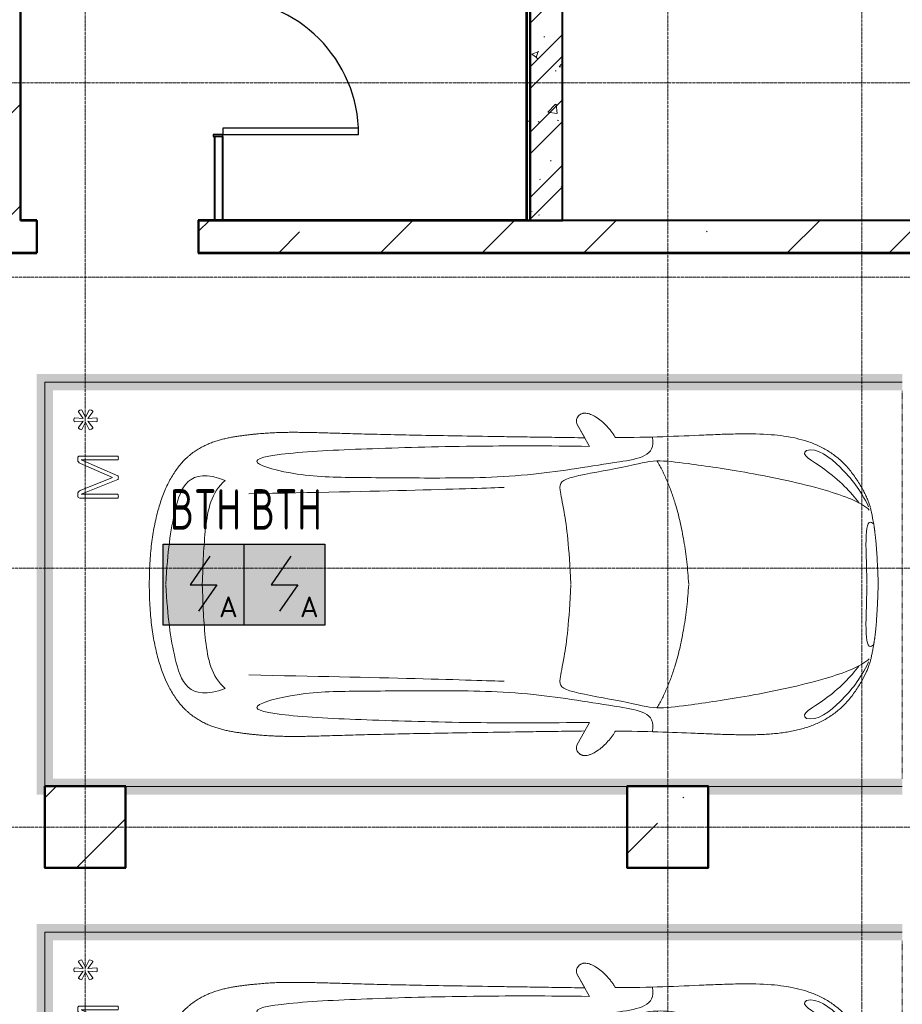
# Model space of a CAD drawing. Header units: millimetres. Extents: x -135639 to 224623, y -383017 to -59102.
# Tile 140 of 256: x 55790 to 61244, y -326312 to -320225. Entities that reach past the tile are written whole.
import ezdxf
from ezdxf.enums import TextEntityAlignment as Align

# ---------------------------------------------------------------- set-up
doc = ezdxf.new("R2010")
doc.units = ezdxf.units.MM
for name, pattern in [('CONTINOUS', [0]), ('Линия сетки', [25, 20, -2.5, 0, -2.5]), ('Невидимые', [5, 3, -2]), ('Штрих_3_3_', [6, 3, -3])]:
    doc.linetypes.add(name, pattern=pattern)
for name, color, linetype, lineweight in [('A-000-M_MASS', 7, 'Continuous', 18), ('A-200-M_WALL', 7, 'Continuous', 18), ('A-200-M_WALL_EXT', 7, 'Continuous', 18), ('A-200-M_WALL_INT', 7, 'Continuous', 18), ('A-200-M_WALL_PAT', 7, 'Continuous', 40), ('A-325-M_DOOR', 7, 'Continuous', 18), ('A-325-M_DOOR__FRAME', 7, 'Continuous', 30), ('A-325-M_DOOR_PANEL', 7, 'Continuous', 30), ('C-953-M_PARKING', 7, 'Continuous', 18), ('C-953-MH_PARKING', 7, 'Невидимые', 18), ('S-280-M_COLUMN', 7, 'Continuous', 18), ('Z-030-M_GRID', 7, 'Continuous', 9), ('ПС', 7, 'Continuous', 40)]:
    doc.layers.add(name, color=color, linetype=linetype, lineweight=lineweight)
doc.styles.add('1111', font='isocpeur.ttf')
pattern_1 = [(45, (0, 0), (-628.618, 628.618), []), (45, (628.6, 0), (-628.618, 628.618), [1111.25, -222.25, 6.706, -215.544])]

# ---------------------------------------------------------------- blocks, each defined once
blk = doc.blocks.new('A_PAR_Parking - M_Зависимые-2561933-B2_-11_400_')
at = {"layer": 'C-953-M_PARKING', "true_color": 0xf7f9fb}
blk.add_hatch(color=7, dxfattribs=at).paths.add_polyline_path([(-1300, -2650), (-1200, -2650), (-1200, 2600), (1200, 2600), (1200, -2650), (1300, -2650), (1300, 2700), (-1300, 2700), (-1300, 2650), (-1250, 2648.1), (-1250, 2150), (-1300, 2150), (-1300, -950), (-1250, -950), (-1250, -1450), (-1300, -1450), (-1300, -2204.7)])
at = {"layer": 'A-000-M_MASS', "color": 253, "true_color": 0xaaaaaa}
for p, q in [((-853.2, -716.7), (-993.1, -639.1)), ((-906.1, -687.4), (-993.1, -639.1)), ((853.2, -716.7), (993.1, -639.1)), ((993.1, -639.1), (906.1, -687.4))]:
    blk.add_line(p, q, dxfattribs=at)
for centre, start, end in [((-1010.2, -677.7), 66.06953, 136.58163), ((1010.2, -677.7), 43.41837, 113.93047)]:
    blk.add_arc(centre, 42.2, start, end, dxfattribs=at)
for points, knots in [([(0, 2003.8), (-45, 2003.7), (-131.8, 2001.4), (-251.9, 1990.7), (-361.8, 1973.6), (-494.8, 1942.4), (-606.8, 1899.6), (-686.2, 1853.3), (-726.1, 1824.5), (-753.4, 1801.8), (-773.8, 1781.9), (-788.8, 1765.5), (-799.4, 1753.1), (-809.5, 1740.4), (-818.9, 1727.5), (-827.7, 1714.4), (-836.1, 1701.2), (-843.9, 1687.9), (-851.2, 1674.4), (-857.9, 1660.8), (-864.3, 1647.2), (-870.2, 1633.6), (-875.7, 1619.8), (-880.7, 1606), (-885.4, 1592.2), (-889.8, 1578.4), (-893.7, 1564.6), (-897.4, 1550.8), (-900.7, 1537.2), (-903.9, 1523.6), (-906.6, 1510.1), (-909.2, 1496.6), (-911.6, 1483.4), (-913.8, 1470.2), (-915.7, 1457.2), (-917.5, 1444.4), (-919.2, 1431.8), (-920.9, 1419.4), (-922.8, 1403.2), (-925.1, 1383.5), (-927.6, 1360.8), (-929.8, 1338.8), (-931.7, 1317.6), (-934, 1290), (-936.3, 1256.7), (-938.2, 1217.6), (-939.4, 1178.6), (-940, 1138.8), (-940, 1097.3), (-939.6, 1053.4), (-938.7, 1006.6), (-937.5, 956.3), (-936, 902.1), (-934.3, 843.5), (-932.5, 780), (-929.8, 688.2), (-926.5, 558.6), (-922.7, 375.9), (-918.9, 163.4), (-914.9, -81.7), (-911.4, -315.4), (-908.5, -521.3), (-906.9, -630.9), (-906.1, -687.4)], [0, 0, 0, 0, 0.02381, 0.047619, 0.071429, 0.095238, 0.142857, 0.166667, 0.178571, 0.190476, 0.202381, 0.208333, 0.214286, 0.220238, 0.22619, 0.232143, 0.238095, 0.244048, 0.25, 0.255952, 0.261905, 0.267857, 0.27381, 0.279762, 0.285714, 0.291667, 0.297619, 0.303571, 0.309524, 0.315476, 0.321429, 0.327381, 0.333333, 0.339286, 0.345238, 0.35119, 0.357143, 0.363095, 0.369048, 0.380952, 0.392857, 0.404762, 0.416667, 0.428571, 0.452381, 0.47619, 0.5, 0.52381, 0.547619, 0.571429, 0.595238, 0.619048, 0.642857, 0.666667, 0.690476, 0.714286, 0.761905, 0.809524, 0.857143, 0.904762, 0.952381, 0.97619, 1, 1, 1, 1]), ([(906.1, -687.4), (906.9, -630.9), (908.5, -521.3), (910.7, -366.9), (912.8, -221.9), (915.6, -40.8), (918.9, 163.4), (922.7, 375.9), (926.5, 558.6), (929.8, 688.2), (932.5, 780), (935, 864.7), (937.7, 958.2), (939.4, 1038.8), (940, 1097.3), (940, 1138.8), (939.4, 1178.6), (938.2, 1217.6), (936.6, 1250.1), (934.9, 1276.7), (932.9, 1303.6), (930.5, 1331.5), (927.6, 1360.8), (925.1, 1383.5), (922.8, 1403.2), (920.9, 1419.4), (919.2, 1431.8), (917.5, 1444.4), (915.7, 1457.2), (913.8, 1470.2), (911.6, 1483.4), (909.2, 1496.6), (906.6, 1510.1), (903.9, 1523.6), (900.7, 1537.2), (897.4, 1550.8), (893.7, 1564.6), (889.8, 1578.4), (885.4, 1592.2), (880.7, 1606), (875.7, 1619.8), (870.2, 1633.6), (864.3, 1647.2), (857.9, 1660.8), (851.2, 1674.4), (843.9, 1687.9), (836.1, 1701.2), (827.7, 1714.4), (818.9, 1727.5), (809.5, 1740.4), (799.4, 1753.1), (788.8, 1765.5), (773.8, 1781.9), (753.4, 1801.8), (726.1, 1824.5), (686.2, 1853.3), (629.5, 1886.4), (550.8, 1921), (461.5, 1950.2), (361.8, 1973.6), (251.9, 1990.7), (131.8, 2001.4), (45, 2003.7), (0, 2003.8)], [0, 0, 0, 0, 0.02381, 0.047619, 0.071429, 0.095238, 0.142857, 0.190476, 0.238095, 0.285714, 0.309524, 0.333333, 0.380952, 0.428571, 0.452381, 0.47619, 0.5, 0.52381, 0.547619, 0.559524, 0.571429, 0.595238, 0.607143, 0.619048, 0.630952, 0.636905, 0.642857, 0.64881, 0.654762, 0.660714, 0.666667, 0.672619, 0.678571, 0.684524, 0.690476, 0.696429, 0.702381, 0.708333, 0.714286, 0.720238, 0.72619, 0.732143, 0.738095, 0.744048, 0.75, 0.755952, 0.761905, 0.767857, 0.77381, 0.779762, 0.785714, 0.791667, 0.797619, 0.809524, 0.821429, 0.833333, 0.857143, 0.880952, 0.904762, 0.928571, 0.952381, 0.97619, 1, 1, 1, 1]), ([(-643, 1534.6), (-731.6, 1765.4), (-468.2, 1854.8), (-203.3, 1891), (-1.9, 1901.6)], [0, 0, 0, 0, 0.867049, 1.684227, 1.684227, 1.684227, 1.684227]), ([(643, 1534.6), (731.6, 1765.4), (468.2, 1854.8), (203.3, 1891), (1.9, 1901.6)], [0, 0, 0, 0, 0.867049, 1.684227, 1.684227, 1.684227, 1.684227]), ([(-643, 1534.6), (-569.6, 1622.1), (-348.5, 1664.3), (-124, 1672.4), (-1.9, 1676.2)], [0, 0, 0, 0, 0.616728, 1.242165, 1.242165, 1.242165, 1.242165]), ([(643, 1534.6), (569.6, 1622.1), (348.5, 1664.3), (124, 1672.4), (1.9, 1676.2)], [0, 0, 0, 0, 0.616728, 1.242165, 1.242165, 1.242165, 1.242165]), ([(-908.3, -1105.9), (-792, -1130), (-753.2, -859.4), (-662.6, -332.1), (-655.4, 196.5), (-660.5, 684.2), (-662.6, 1068.4), (-763.9, 1442.7), (-816.5, 1156.9), (-841.5, 605.2), (-856.7, 17.5), (-856.5, -453.9), (-853.2, -716.7)], [0, 0, 0, 0, 1.013953, 2.476159, 4.172855, 5.704608, 7.082231, 8.244161, 9.589947, 11.154659, 12.917121, 14.362976, 14.362976, 14.362976, 14.362976]), ([(908.3, -1105.9), (792, -1130), (753.2, -859.4), (662.6, -332.1), (655.4, 196.5), (660.5, 684.2), (662.6, 1068.4), (763.9, 1442.7), (816.5, 1156.9), (841.5, 605.2), (856.7, 17.5), (856.5, -453.9), (853.2, -716.7)], [0, 0, 0, 0, 1.013953, 2.476159, 4.172855, 5.704608, 7.082231, 8.244161, 9.589947, 11.154659, 12.917121, 14.362976, 14.362976, 14.362976, 14.362976]), ([(-459.4, -2446), (-507.5, -2397.9), (-600.9, -2146.6), (-695.8, -1683.9), (-743.6, -1354.1), (-774.1, -1106.3), (-734.1, -996.4), (-659.8, -552.2), (-618, -522.3), (-447.3, -564.9), (-233.6, -590.3), (-1.9, -601.6)], [0, 0, 0, 0, 0.884172, 2.058368, 3.212407, 3.977765, 4.871213, 5.547774, 6.288901, 6.772879, 7.454401, 7.454401, 7.454401, 7.454401]), ([(459.4, -2446), (507.5, -2397.9), (600.9, -2146.6), (695.8, -1683.9), (743.6, -1354.1), (774.1, -1106.3), (734.1, -996.4), (659.8, -552.2), (618, -522.3), (447.3, -564.9), (233.6, -590.3), (1.9, -601.6)], [0, 0, 0, 0, 0.884172, 2.058368, 3.212407, 3.977765, 4.871213, 5.547774, 6.288901, 6.772879, 7.454401, 7.454401, 7.454401, 7.454401]), ([(-1040.9, -648.7), (-1044.8, -652.2), (-1049.7, -657.8), (-1054.1, -666.1), (-1056.4, -672.8), (-1057.9, -679.9), (-1058.6, -689.7), (-1057.4, -702.8), (-1052.9, -719.4), (-1043.2, -742.4), (-1025.9, -770.7), (-999.5, -802.9), (-970.5, -831.6), (-944.5, -852.7), (-923.4, -867.2), (-912.9, -873.5), (-907.6, -876.4)], [0, 0, 0, 0, 0.066667, 0.1, 0.133333, 0.166667, 0.2, 0.266667, 0.333333, 0.4, 0.533333, 0.65, 0.766667, 0.883333, 0.941667, 1, 1, 1, 1]), ([(907.6, -876.4), (913.6, -873), (925.6, -865.8), (943.7, -853.1), (961.5, -838.8), (984.6, -818.2), (1011.1, -789.9), (1035.9, -755.8), (1052.2, -723.5), (1057.8, -701.7), (1058.4, -688.2), (1058, -681.7), (1057.1, -675.4), (1055.3, -669.5), (1052.9, -663.7), (1048.7, -656.6), (1044.3, -651.7), (1040.9, -648.7)], [0, 0, 0, 0, 0.066667, 0.133333, 0.2, 0.266667, 0.4, 0.533333, 0.65, 0.766667, 0.795833, 0.825, 0.854167, 0.883333, 0.9125, 0.941667, 1, 1, 1, 1]), ([(-907.6, -876.4), (-907.6, -970.2), (-910.8, -1145), (-918.8, -1336.6), (-924.8, -1476.4), (-927.8, -1558.8), (-929.3, -1621.9), (-929.8, -1660.3), (-929.9, -1690.3), (-929.8, -1712.5), (-929.5, -1734.4), (-929, -1756), (-928.2, -1777.3), (-926.9, -1805.3), (-924.7, -1839.6), (-921, -1879.7), (-916.1, -1918.7), (-909.8, -1956.8), (-902.2, -1993.9), (-893.1, -2030.1), (-882.3, -2065.3), (-869.9, -2099.5), (-855.6, -2132.7), (-839.5, -2164.7), (-821.4, -2195.7), (-801.3, -2225.4), (-771.5, -2263.5), (-728.6, -2307.9), (-667.7, -2355.8), (-604, -2396.4), (-554, -2422.5), (-519.1, -2437.8), (-496.1, -2446.4), (-474.3, -2452.9), (-452.2, -2458.2), (-432, -2462.2), (-414, -2465.5), (-401.8, -2467.8), (-391.4, -2469.7), (-383.1, -2471.3), (-375.8, -2472.6), (-369.6, -2473.7), (-364.7, -2474.5), (-359.6, -2475.4), (-354.3, -2476.2), (-348.8, -2477.1), (-342.9, -2477.9), (-336.8, -2478.8), (-328.3, -2480), (-317.9, -2481.3), (-305.4, -2482.8), (-293.3, -2484.2), (-280.2, -2485.5), (-266.2, -2486.8), (-251.1, -2488.2), (-234.9, -2489.5), (-217.6, -2490.8), (-199, -2492.1), (-179.2, -2493.3), (-158.1, -2494.6), (-135.4, -2495.8), (-111.4, -2496.9), (-85.9, -2498), (-49.5, -2499.5), (-19.9, -2500.5), (0.9, -2501.1)], [0, 0, 0, 0, 0.081633, 0.163265, 0.204082, 0.244898, 0.265306, 0.285714, 0.295918, 0.306122, 0.316327, 0.326531, 0.336735, 0.346939, 0.367347, 0.387755, 0.408163, 0.428571, 0.44898, 0.469388, 0.489796, 0.510204, 0.530612, 0.55102, 0.571429, 0.591837, 0.612245, 0.653061, 0.693878, 0.734694, 0.77551, 0.795918, 0.816327, 0.836735, 0.857143, 0.877551, 0.887755, 0.897959, 0.903061, 0.908163, 0.913265, 0.915816, 0.918367, 0.920918, 0.923469, 0.92602, 0.928571, 0.931122, 0.933673, 0.938776, 0.942602, 0.946429, 0.950255, 0.954082, 0.957908, 0.961735, 0.965561, 0.969388, 0.973214, 0.977041, 0.980867, 0.984694, 0.98852, 0.992347, 1, 1, 1, 1]), ([(0.9, -2501.1), (14.8, -2500.7), (41.6, -2499.8), (79, -2498.3), (107.6, -2497.1), (129.2, -2496), (144.8, -2495.2), (159.7, -2494.4), (173.9, -2493.6), (187.6, -2492.8), (205, -2491.6), (221.3, -2490.5), (236.5, -2489.3), (247.5, -2488.4), (257.9, -2487.5), (267.8, -2486.6), (277.2, -2485.7), (289.3, -2484.5), (303.2, -2483), (315.9, -2481.5), (325.4, -2480.3), (332.1, -2479.4), (338.4, -2478.5), (344.6, -2477.7), (350.4, -2476.8), (357.8, -2475.6), (364.7, -2474.5), (371.2, -2473.4), (377.4, -2472.3), (384.7, -2471), (393, -2469.4), (403.4, -2467.5), (415.6, -2465.2), (429.1, -2462.7), (441.7, -2460.2), (453.5, -2457.8), (464.8, -2455.2), (475.8, -2452.4), (486.8, -2449.3), (501.5, -2444.6), (520.6, -2437.4), (546.8, -2425.9), (575.5, -2411.6), (605.9, -2394.8), (637.3, -2375.6), (679.2, -2347.3), (729.9, -2307.4), (781.3, -2254), (823.6, -2195.7), (857.7, -2132.6), (884.2, -2065.2), (910.5, -1970), (929.2, -1835.4), (931.7, -1681.2), (927.8, -1538.8), (921.6, -1386.8), (911.9, -1176.7), (907.6, -981.8), (907.6, -876.4)], [0, 0, 0, 0, 0.005102, 0.010204, 0.015306, 0.017857, 0.020408, 0.022959, 0.02551, 0.028061, 0.030612, 0.035714, 0.038265, 0.040816, 0.043367, 0.045918, 0.048469, 0.05102, 0.056122, 0.061224, 0.063776, 0.066327, 0.068878, 0.071429, 0.07398, 0.076531, 0.081633, 0.084184, 0.086735, 0.091837, 0.096939, 0.102041, 0.112245, 0.122449, 0.132653, 0.142857, 0.153061, 0.163265, 0.173469, 0.183673, 0.204082, 0.22449, 0.244898, 0.265306, 0.285714, 0.306122, 0.346939, 0.387755, 0.428571, 0.469388, 0.510204, 0.55102, 0.632653, 0.72449, 0.770408, 0.816327, 0.908163, 1, 1, 1, 1]), ([(-479.6, -2441.4), (-586, -2391.8), (-718.7, -2282.7), (-847.3, -2127.6), (-828.4, -2057)], [0, 0, 0, 0, 0.53668, 1.024735, 1.024735, 1.024735, 1.024735]), ([(-828.4, -2057), (-802.6, -2015.7), (-728.3, -2173.2), (-566.1, -2339.3), (-504.9, -2380.6)], [0, 0, 0, 0, 0.497572, 1.022643, 1.022643, 1.022643, 1.022643]), ([(479.6, -2441.4), (586, -2391.8), (718.7, -2282.7), (847.3, -2127.6), (828.4, -2057)], [0, 0, 0, 0, 0.53668, 1.024735, 1.024735, 1.024735, 1.024735]), ([(828.4, -2057), (802.6, -2015.7), (728.3, -2173.2), (566.1, -2339.3), (504.9, -2380.6)], [0, 0, 0, 0, 0.497572, 1.022643, 1.022643, 1.022643, 1.022643])]:
    blk.add_open_spline(points, degree=3, knots=knots, dxfattribs=at)
for points, degree in [([(-599.3, -190.1), (-592, -24.4), (-575.2, 588.2), (-560, 1389.4)], 3), ([(599.3, -190.1), (592, -24.4), (575.2, 588.2), (560, 1389.4)], 3), ([(-1.9, -1329.8), (-478.1, -1299.2), (-761.9, -1135.3)], 2), ([(1.9, -1329.8), (478.1, -1299.2), (761.9, -1135.3)], 2), ([(-376.2, -2469.9), (-425, -2411.7), (-256.6, -2425), (-1.9, -2431.6)], 3), ([(376.2, -2469.9), (425, -2411.7), (256.6, -2425), (1.9, -2431.6)], 3)]:
    blk.add_open_spline(points, degree=degree, dxfattribs=at)
at = {"layer": 'C-953-M_PARKING', "color": 253, "true_color": 0xaaaaaa}
for p, q in [((1250, 2650), (-1250, 2650)), ((-1250, 2650), (-1250, -2650)), ((1250, -2650), (1250, 2650)), ((536.3, 2443.3), (532.6, 2433.8)), ((543.6, 2445.9), (536.3, 2443.3)), ((556.4, 2445.9), (543.6, 2445.9)), ((565, 2444.9), (556.4, 2445.9)), ((571.6, 2441.8), (565, 2444.9)), ((576.3, 2436.9), (571.6, 2441.8)), ((579.9, 2430.3), (576.3, 2436.9)), ((751.9, 2437.3), (747.6, 2429.5)), ((756.5, 2442.4), (751.9, 2437.3)), ((761.8, 2445.1), (756.5, 2442.4)), ((768, 2445.9), (761.8, 2445.1)), ((782.2, 2445.9), (768, 2445.9)), ((785.9, 2445.3), (782.2, 2445.9)), ((782.2, 2445.9), (785.9, 2445.3)), ((789.4, 2443.3), (785.9, 2445.3)), ((785.9, 2445.3), (789.4, 2443.3)), ((792.1, 2439.5), (789.4, 2443.3)), ((789.4, 2443.3), (792.1, 2439.5)), ((793.2, 2433.8), (792.1, 2439.5)), ((964.9, 2442), (958.9, 2433.8)), ((968.9, 2442), (964.9, 2442)), ((1009.9, 2411.7), (968.9, 2442)), ((1007.6, 2468.8), (1005.5, 2464.8)), ((1005.5, 2464.8), (1009.9, 2411.7)), ((1017.6, 2470), (1007.6, 2468.8)), ((1027.5, 2468.8), (1017.6, 2470)), ((1025.1, 2411.7), (1029.6, 2464.8)), ((1066.2, 2442), (1025.1, 2411.7)), ((1029.6, 2464.8), (1027.5, 2468.8)), ((1070.1, 2442), (1066.2, 2442)), ((1076, 2433.8), (1070.1, 2442)), ((532.6, 2433.8), (532.6, 2200.1)), ((557, 2200.1), (557, 2425.3)), ((557, 2425.3), (648.5, 2198.7)), ((660.5, 2231.9), (579.9, 2430.3)), ((747.6, 2429.5), (660.5, 2231.9)), ((670.1, 2198.7), (769.1, 2425.3)), ((769.1, 2425.3), (769.1, 2200.1)), ((793.2, 2200.1), (793.2, 2433.8)), ((958.9, 2433.8), (955.1, 2424.4)), ((955.1, 2424.4), (957.2, 2420.4)), ((957.2, 2374.8), (955.1, 2370.8)), ((957.2, 2420.4), (1002.4, 2397.7)), ((1002.4, 2397.7), (957.2, 2374.8)), ((968.9, 2353.3), (1009.9, 2383.6)), ((1009.9, 2383.6), (1005.5, 2330.5)), ((1029.6, 2330.5), (1025.1, 2383.6)), ((1025.1, 2383.6), (1066.2, 2353.3)), ((1032.7, 2397.7), (1077.9, 2420.4)), ((1077.9, 2374.8), (1032.7, 2397.7)), ((1079.9, 2424.4), (1076, 2433.8)), ((1077.9, 2420.4), (1079.9, 2424.4)), ((1079.9, 2370.8), (1077.9, 2374.8)), ((955.1, 2370.8), (958.9, 2361.5)), ((958.9, 2361.5), (964.9, 2353.3)), ((964.9, 2353.3), (968.9, 2353.3)), ((1005.5, 2330.5), (1007.6, 2326.6)), ((1007.6, 2326.6), (1017.6, 2325.3)), ((1017.6, 2325.3), (1027.5, 2326.6)), ((1027.5, 2326.6), (1029.6, 2330.5)), ((1066.2, 2353.3), (1070.1, 2353.3)), ((1070.1, 2353.3), (1076, 2361.5)), ((1076, 2361.5), (1079.9, 2370.8)), ((532.6, 2200.1), (533.1, 2197.9)), ((533.1, 2197.9), (535, 2196.4)), ((535, 2196.4), (533.1, 2197.9)), ((535, 2196.4), (538.7, 2195.4)), ((538.7, 2195.4), (535, 2196.4)), ((538.7, 2195.4), (544.3, 2195)), ((544.3, 2195), (550.3, 2195.4)), ((550.3, 2195.4), (554.1, 2196.4)), ((554.1, 2196.4), (550.3, 2195.4)), ((554.1, 2196.4), (556.1, 2197.9)), ((556.1, 2197.9), (554.1, 2196.4)), ((556.1, 2197.9), (557, 2200.1)), ((648.5, 2198.7), (649.5, 2197.3)), ((649.5, 2197.3), (648.5, 2198.7)), ((649.5, 2197.3), (651.5, 2196.1)), ((651.5, 2196.1), (649.5, 2197.3)), ((651.5, 2196.1), (654.7, 2195.3)), ((654.7, 2195.3), (651.5, 2196.1)), ((654.7, 2195.3), (659.4, 2195)), ((659.4, 2195), (654.7, 2195.3)), ((659.4, 2195), (663.7, 2195.3)), ((663.7, 2195.3), (659.4, 2195)), ((663.7, 2195.3), (666.9, 2196.1)), ((666.9, 2196.1), (663.7, 2195.3)), ((666.9, 2196.1), (669, 2197.3)), ((669, 2197.3), (666.9, 2196.1)), ((669, 2197.3), (670.1, 2198.7)), ((670.1, 2198.7), (669, 2197.3)), ((769.1, 2200.1), (769.7, 2197.9)), ((769.7, 2197.9), (771.6, 2196.4)), ((771.6, 2196.4), (769.7, 2197.9)), ((771.6, 2196.4), (775.4, 2195.4)), ((775.4, 2195.4), (771.6, 2196.4)), ((775.4, 2195.4), (780.9, 2195)), ((780.9, 2195), (786.8, 2195.4)), ((786.8, 2195.4), (790.5, 2196.4)), ((790.5, 2196.4), (786.8, 2195.4)), ((790.5, 2196.4), (792.6, 2197.9)), ((792.6, 2197.9), (790.5, 2196.4)), ((792.6, 2197.9), (793.2, 2200.1)), ((793.2, 2200.1), (792.6, 2197.9))]:
    blk.add_line(p, q, dxfattribs=at)
at = {"layer": 'C-953-MH_PARKING', "color": 253, "linetype": 'Штрих_3_3_', "true_color": 0xaaaaaa}
blk.add_line((-1200, -2650), (1200, -2650), dxfattribs=at)
blk = doc.blocks.new('101_Дверь_Однопольная - _ПЧ_800х2000_ПХА_Л-4230459-B2_-11_400_')
at = {"layer": 'A-325-M_DOOR', "color": 253, "lineweight": 30, "true_color": 0xaaaaaa}
for p, q in [((-430, 25), (-431, 25)), ((-431, 25), (-431, -35)), ((-430, -35), (-430, 25)), ((431, 25), (430, 25)), ((430, 25), (430, -35)), ((431, -35), (431, 25)), ((-431, -35), (-430, -35)), ((430, -35), (431, -35))]:
    blk.add_line(p, q, dxfattribs=at)
at = {"layer": 'A-325-M_DOOR__FRAME', "color": 253, "true_color": 0xaaaaaa}
for p, q in [((-420, 25), (-430, 25)), ((-430, 25), (-430, -35)), ((-420, -15), (-420, 25)), ((430, 25), (420, 25)), ((420, 25), (420, -15)), ((430, -35), (430, 25)), ((-430, -35), (-419, -35)), ((-419, -15), (-420, -15)), ((-419, -35), (-419, -15)), ((420, -15), (419, -15)), ((419, -15), (419, -35)), ((419, -35), (430, -35))]:
    blk.add_line(p, q, dxfattribs=at)
at = {"layer": 'A-325-M_DOOR_PANEL', "color": 253, "true_color": 0xaaaaaa}
for p, q in [((420, 865), (380, 865)), ((380, 865), (380, 25)), ((420, 25), (420, 865)), ((380, 25), (420, 25))]:
    blk.add_line(p, q, dxfattribs=at)
blk.add_arc((420, 25), 840, 90, 180, dxfattribs=at)
blk = doc.blocks.new('135_SLK_GD_AR_rvt-1-B2_-11_400_')
at = {"layer": 'A-200-M_WALL_PAT', "lineweight": 9, "true_color": 0xaaaaaa}
h = blk.add_hatch(dxfattribs=at)
h.set_pattern_fill('FP_4', color=253, style=0, pattern_type=2)
h.set_pattern_definition([(0, (0, 0), (812.8, 203.2), [67.056, -542.544, 67.056, -542.544, -3251.2]), (0, (0, 0), (812.8, 203.2), [-1219.2, 67.056, -1152.144, 67.056, -542.544, -1422.4]), (0, (0, 0), (812.8, 203.2), [-3048, 67.056, -339.344, 67.056, -948.944]), (120, (304.8, 101.6), (-582.37636, 602.30545), [67.056, -542.544, 67.056, -542.544, -3251.2]), (120, (304.8, 101.6), (-582.37636, 602.30545), [-1219.2, 67.056, -1152.144, 67.056, -542.544, -1422.4]), (120, (304.8, 101.6), (-582.37636, 602.30545), [-3048, 67.056, -339.344, 67.056, -948.944]), (240, (406.4, 508), (-230.42364, -805.50545), [67.056, -542.544, 67.056, -542.544, -3251.2]), (240, (406.4, 508), (-230.42364, -805.50545), [-1219.2, 67.056, -1152.144, 67.056, -542.544, -1422.4]), (240, (406.4, 508), (-230.42364, -805.50545), [-3048, 67.056, -339.344, 67.056, -948.944])])
h.paths.add_polyline_path([(67500, 40250), (67500, 45310), (67480, 45310), (67480, 40250)])
h = blk.add_hatch(dxfattribs=at)
h.set_pattern_fill('FP_1', color=253, style=0, pattern_type=2)
h.set_pattern_definition([(50, (0, 0), (437.2423, -38.2536), [45.72, -502.92]), (355, (0, 0), (-84.5828, 458.5367), [36.576, -402.336]), (100.451, (36.44, -3.2), (352.662, 420.2802), [38.856, -427.416]), (46.184, (0, 121.9), (650.59, -100.9033), [68.58, -754.38]), (96.636, (54.2, 113.5), (569.766, 593.8263), [58.284, -641.125]), (351.184, (0, 121.9), (569.7716, 593.8214), [54.864, -603.504]), (21, (60.96, 91.44), (363.875, -245.4366), [45.72, -502.92]), (326, (60.96, 91.44), (148.3253, 442.0518), [36.576, -402.336]), (71.451, (91.3, 71), (512.201, 196.6115), [38.856, -427.416]), (37.5, (0, 0), (7.41278, 202.9318), [6.706, -390.754, 6.706, -401.726, -403.86]), (37.5, (0, 0), (7.41278, 202.9318), [-805.891, 6.706, -397.154]), (7.5, (0, 0), (160.36715, 240.43305), [6.706, -226.162, 6.706, -381.61, -153.924]), (7.5, (0, 0), (160.36715, 240.43305), [-621.182, 6.706, -147.218]), (327.5, (-135.94, 0), (325.41783, -13.7491), [6.706, -145.694, 6.706, -468.782, -630.936]), (327.5, (-135.94, 0), (325.41783, -13.7491), [-627.888, 6.706, -624.23]), (317.5, (-196.9, 0), (355.51, 61.0244), [6.706, -191.414, 6.706, -309.067, -448.056]), (317.5, (-196.9, 0), (355.51, 61.0244), [-513.893, 6.706, -441.35])])
h.paths.add_polyline_path([(67500, 40250), (67700, 40250), (67700, 45310), (67500, 45310), (67500, 43800)])
h = blk.add_hatch(dxfattribs=at)
h.set_pattern_fill('FP_2', color=253, style=0, pattern_type=2)
h.set_pattern_definition([(45, (0, 0), (-202.0558, 202.0558), []), (45, (134.7, 0), (-202.0558, 202.0558), [])])
h.paths.add_polyline_path([(67500, 40250), (67700, 40250), (67700, 45310), (67500, 45310), (67500, 43800)])
at = {"layer": 'A-200-M_WALL', "color": 253, "lineweight": 40, "true_color": 0xaaaaaa}
blk.add_line((67480, 45290), (67480, 40250), dxfattribs=at)
at = {"layer": 'A-200-M_WALL_INT', "color": 253, "lineweight": 40, "true_color": 0xaaaaaa}
for p, q in [((64350, 45285), (64350, 40250)), ((64352, 40252), (64352, 45285)), ((67475, 45285), (67475, 40250)), ((67500, 40250), (67500, 45310)), ((67700, 40250), (67700, 45310)), ((67500, 43800), (67500, 40250)), ((65550, 40769), (65550, 40250)), ((65600, 40250), (65600, 40769)), ((64350, 40250), (64352, 40250)), ((64452, 40252), (64352, 40252)), ((64352, 40250), (64450, 40250)), ((64450, 40250), (64450, 40050)), ((64452, 40250), (64452, 40252)), ((64452, 40050), (64452, 40250)), ((65450, 40252), (65448, 40252)), ((65448, 40252), (65448, 40050)), ((67475, 40252), (65450, 40252)), ((65450, 40050), (65450, 40250)), ((65450, 40250), (67475, 40250)), ((65550, 40250), (65600, 40250)), ((67475, 40250), (67475, 40252)), ((67475, 40250), (67500, 40250)), ((67500, 40250), (67700, 40250)), ((64450, 40050), (64150, 40050)), ((64452, 40048), (64452, 40050)), ((65448, 40050), (65448, 40048)), ((72150, 40050), (65450, 40050)), ((64150, 40048), (64452, 40048)), ((65448, 40048), (72150, 40048)), ((65002, 36752), (64498, 36752)), ((64498, 36752), (64498, 36750)), ((64498, 36750), (64498, 36250)), ((65002, 36750), (65002, 36752)), ((65002, 36248), (65002, 36750)), ((68602, 36752), (68098, 36752)), ((68098, 36752), (68098, 36750)), ((68098, 36750), (68098, 36250)), ((68602, 36750), (68602, 36752)), ((68602, 36248), (68602, 36750)), ((64498, 36250), (64498, 36248)), ((64498, 36248), (65000, 36248)), ((65000, 36248), (65002, 36248)), ((68098, 36250), (68098, 36248)), ((68098, 36248), (68600, 36248)), ((68600, 36248), (68602, 36248))]:
    blk.add_line(p, q, dxfattribs=at)
at = {"layer": 'A-325-M_DOOR', "color": 253, "lineweight": 18, "true_color": 0xaaaaaa, "rotation": 270.0000000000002}
blk.add_blockref('101_Дверь_Однопольная - _ПЧ_800х2000_ПХА_Л-4230459-B2_-11_400_', (65575, 41200), dxfattribs=at)
at = {"layer": 'C-953-M_PARKING', "color": 253, "lineweight": 18, "true_color": 0xaaaaaa, "rotation": 89.99999999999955}
for p in [(67150, 38000), (67150, 34600)]:
    blk.add_blockref('A_PAR_Parking - M_Зависимые-2561933-B2_-11_400_', p, dxfattribs=at)
blk = doc.blocks.new('Бетон-Прямоугольная-Колонна - CLM_Подземные этажи_В50-500х500-1583941-B2_-11_400_')
at = {"layer": 'S-280-M_COLUMN', "lineweight": 9, "true_color": 0xaaaaaa}
h = blk.add_hatch(dxfattribs=at)
h.set_pattern_fill('FP_170', color=253, style=0, pattern_type=2)
h.set_pattern_definition([(45, (-68350, -36500), (-628.618, 628.618), []), (45, (-67721.4, -36500), (-628.618, 628.618), [1111.25, -222.25, 6.706, -215.544])])
h.paths.add_polyline_path([(250, -250), (250, 250), (-250, 250), (-250, -250)])
at = {"layer": 'S-280-M_COLUMN', "color": 253, "lineweight": 40, "true_color": 0xaaaaaa}
for p, q in [((250, 250), (-250, 250)), ((-250, 250), (-250, -250)), ((250, -250), (250, 250)), ((-250, -250), (250, -250))]:
    blk.add_line(p, q, dxfattribs=at)
blk = doc.blocks.new('Бетон-Прямоугольная-Колонна - CLM_Подземные этажи_В50-500х500-V290-B2_-11_400_')
at = {"layer": 'S-280-M_COLUMN', "lineweight": 9, "true_color": 0xaaaaaa}
h = blk.add_hatch(dxfattribs=at)
h.set_pattern_fill('FP_171', color=253, style=0, pattern_type=2)
h.set_pattern_definition([(45, (-64750, -36500), (-628.618, 628.618), []), (45, (-64121.4, -36500), (-628.618, 628.618), [1111.25, -222.25, 6.706, -215.544])])
h.paths.add_polyline_path([(-250, -250), (250, -250), (250, 250), (-250, 250)])
at = {"layer": 'S-280-M_COLUMN', "color": 253, "lineweight": 40, "true_color": 0xaaaaaa}
for p, q in [((250, 250), (-250, 250)), ((-250, 250), (-250, -250)), ((250, -250), (250, 250)), ((-250, -250), (250, -250))]:
    blk.add_line(p, q, dxfattribs=at)
blk = doc.blocks.new('135_SLK_K1-2-3_KR_rvt-1-B2_-11_400_')
at = {"layer": 'A-200-M_WALL_PAT', "lineweight": 9, "true_color": 0xaaaaaa}
h = blk.add_hatch(dxfattribs=at)
h.set_pattern_fill('FP_5', color=253, style=0, pattern_type=2)
h.set_pattern_definition(pattern_1)
h.paths.add_polyline_path([(64350, 40050), (64350, 48350), (64150, 48350), (64150, 40265), (64215, 40265), (64215, 40250), (64150, 40250), (64150, 40050)])
h = blk.add_hatch(dxfattribs=at)
h.set_pattern_fill('FP_5', color=253, style=0, pattern_type=2)
h.set_pattern_definition(pattern_1)
h.paths.add_polyline_path([(68661.5, 40050), (71950, 40050), (71950, 40250), (65450, 40250), (65450, 40050), (67968.2, 40050)])
at = {"layer": 'A-200-M_WALL_EXT', "color": 253, "lineweight": 40, "true_color": 0xaaaaaa}
for p, q in [((64350, 40250), (64350, 48350)), ((64450, 40250), (64350, 40250)), ((64450, 40050), (64450, 40250)), ((71950, 40250), (65450, 40250)), ((65450, 40250), (65450, 40050)), ((64150, 40050), (64350, 40050)), ((64350, 40050), (64450, 40050)), ((65450, 40050), (71950, 40050))]:
    blk.add_line(p, q, dxfattribs=at)
at = {"layer": 'S-280-M_COLUMN', "color": 253, "lineweight": 18, "true_color": 0xaaaaaa}
for name, p in [('Бетон-Прямоугольная-Колонна - CLM_Подземные этажи_В50-500х500-V290-B2_-11_400_', (64750, 36500)), ('Бетон-Прямоугольная-Колонна - CLM_Подземные этажи_В50-500х500-1583941-B2_-11_400_', (68350, 36500))]:
    blk.add_blockref(name, p, dxfattribs=at)
blk = doc.blocks.new('-2 этаж')
at = {"layer": 'Z-030-M_GRID', "color": 253, "linetype": 'Линия сетки', "true_color": 0xaaaaaa}
for p, q in [((323842.3, -369624.4), (323842.3, -260673.4)), ((327442.3, -369624.2), (327442.3, -260673.2)), ((328642.3, -367088.3), (328642.3, -260672.8)), ((412503.2, -308827.3), (255411.6, -308827.3)), ((415041.5, -310027.3), (255411.7, -310027.3)), ((415041.7, -311827.3), (255411.9, -311827.3)), ((415041.7, -313427.3), (255411.9, -313427.3))]:
    blk.add_line(p, q, dxfattribs=at)
at = {"lineweight": 5}
for name in ['135_SLK_GD_AR_rvt-1-B2_-11_400_', '135_SLK_K1-2-3_KR_rvt-1-B2_-11_400_']:
    blk.add_blockref(name, (259092.3, -349927.3), dxfattribs=at)
blk = doc.blocks.new('*U4706')
at = {"lineweight": 35, "true_color": 0xffffff}
h = blk.add_hatch(color=7, dxfattribs=at)
h.dxf.hatch_style = 1
h.paths.add_polyline_path([(0, 499.6), (0, 0), (499.6, 0), (499.6, 499.6)])
at = {"color": 1, "linetype": 'ByBlock', "lineweight": -2}
for p, q in [((289.5, 426.3), (166.9, 249.8)), ((166.9, 249.8), (332.7, 249.8)), ((332.7, 249.8), (219.3, 86.3))]:
    blk.add_line(p, q, dxfattribs=at)
at = {"color": 1, "linetype": 'ByBlock', "lineweight": -2, "ltscale": 0.1}
blk.add_lwpolyline([(0, 499.6), (499.6, 499.6), (499.6, 0), (0, 0)], close=True, dxfattribs=at)
at = {"color": 1, "linetype": 'ByBlock', "lineweight": -2, "ltscale": 1000, "style": '1111'}
blk.add_text('A', height=128.1, dxfattribs=at).set_placement((403.4, 49.2), align=Align.CENTER)
at = {"color": 0, "linetype": 'ByBlock', "lineweight": -2, "style": '1111'}
blk.add_attdef('INDEX', (-63.3, -234.7), '', height=125, dxfattribs=at)
at = {"color": 0, "linetype": 'ByBlock', "lineweight": -2, "style": '1111', "flags": 1}
for tag, p in [('NAME_DEVICE', (-64.1, -421.2)), ('NUM_POM', (-81.6, -847))]:
    blk.add_attdef(tag, p, '', height=125, dxfattribs=at)
at = {"color": 0, "linetype": 'ByBlock', "lineweight": -2, "style": '1111', "width": 0.7}
blk.add_attdef('NUM_DEVICE', (-64.1, -629.5), '', height=125, dxfattribs=at)

msp = doc.modelspace()

# ---------------------------------------------------------------- block references
at = {"color": 0}
msp.add_blockref('-2 этаж', (-267647.8, -11788.6), dxfattribs=at)
at = {"layer": 'ПС', "color": 7, "linetype": 'CONTINOUS', "lineweight": 30, "ltscale": 100}
ref = msp.add_blockref('*U4706', (56675.9, -323968), dxfattribs=dict(at, xscale=1.000736, yscale=1.000736, zscale=1.000736))
ref.add_attrib('NUM_DEVICE', 'BTH', dxfattribs={"layer": '0', "color": 0, "linetype": 'ByBlock', "lineweight": -2, "ltscale": 100, "height": 250.18, "style": '1111', "width": 0.7}).set_placement((56937.6, -323377.5), align=Align.CENTER)
ref = msp.add_blockref('*U4706', (57175.9, -323968), dxfattribs=dict(at, xscale=1.000736, yscale=1.000736, zscale=1.000736))
ref.add_attrib('NUM_DEVICE', 'BTH', dxfattribs={"layer": '0', "color": 0, "linetype": 'ByBlock', "lineweight": -2, "ltscale": 100, "height": 250.18, "style": '1111', "width": 0.7}).set_placement((57437.6, -323377.5), align=Align.CENTER)

doc.saveas('drawing.dxf')
